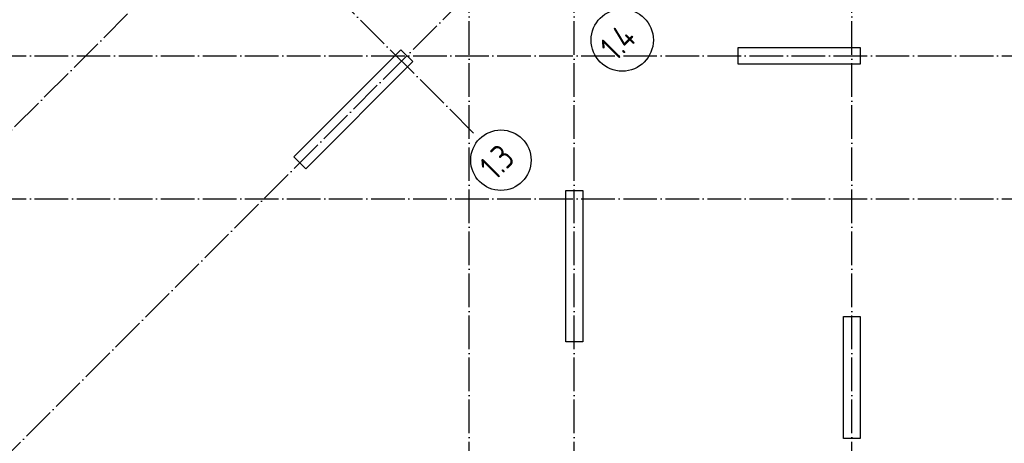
# Model space of a CAD drawing. Header units: millimetres. Extents: x -49773 to 2322955, y -3321 to 58485.
# Tile 200 of 256: x 896760 to 908470, y 12613 to 17651. Entities that reach past the tile are written whole.
import ezdxf

# ---------------------------------------------------------------- set-up
doc = ezdxf.new("R2010")
doc.units = ezdxf.units.MM
doc.linetypes.add('______11', pattern=[500, 400, -50, 0, -50])
doc.linetypes.add('______5', pattern=[1100, 800, -100, 100, -100])
doc.layers.add('Осевая линия_ общее', color=7, linetype='______5', lineweight=13, true_color=0xa0a0a0)
doc.styles.add('ISOCPEUR', font='txt')

msp = doc.modelspace()

# ---------------------------------------------------------------- linework, layer by layer
at = {"color": 7, "linetype": 'Continuous', "lineweight": 25, "transparency": 33554687}
for p, q in [((900022, 16020.6), (901294.7, 17293.4)), ((901294.7, 17293.4), (901436.2, 17152)), ((905305.6, 17121.2), (905305.6, 17321.2)), ((905305.6, 17321.2), (906755.6, 17321.2)), ((906755.6, 17321.2), (906755.6, 17121.2)), ((901436.2, 17152), (900163.4, 15879.2)), ((906755.6, 17121.2), (905305.6, 17121.2)), ((900163.4, 15879.2), (900022, 16020.6)), ((903255.6, 13821.2), (903255.6, 15621.2)), ((903255.6, 15621.2), (903455.6, 15621.2)), ((903455.6, 15621.2), (903455.6, 13821.2)), ((906555.6, 12671.2), (906555.6, 14121.2)), ((906555.6, 14121.2), (906755.6, 14121.2)), ((906755.6, 14121.2), (906755.6, 12671.2)), ((903455.6, 13821.2), (903255.6, 13821.2)), ((906755.6, 12671.2), (906555.6, 12671.2))]:
    msp.add_line(p, q, dxfattribs=at)
at = {"layer": 'Осевая линия_ общее', "color": 253, "linetype": '______11', "lineweight": -3, "true_color": 0xa0a0a0, "transparency": 33554687}
for p, q in [((902105.6, 6231.2), (902105.6, 35129.1)), ((903355.6, 6231.2), (903355.6, 35129.1)), ((906655.6, 6231.2), (906655.6, 29451.2)), ((891748.8, 11424.4), (908910.3, 28585.9)), ((893658, 9515.2), (910819.5, 26676.7)), ((902157.4, 16303.5), (895694.5, 22766.4)), ((885435.6, 17221.2), (914255.6, 17221.2)), ((885435.6, 15521.2), (914255.6, 15521.2))]:
    msp.add_line(p, q, dxfattribs=at)
at = {"layer": 'Осевая линия_ общее', "color": 7, "linetype": 'Continuous', "lineweight": 25, "transparency": 33554687}
for centre, radius in [((903926.3, 17408.7), 369.8), ((902483.2, 15980.3), 359.3)]:
    msp.add_circle(centre, radius, dxfattribs=at)

# ---------------------------------------------------------------- texts
at = {"layer": 'Осевая линия_ общее', "color": 7, "linetype": 'Continuous', "lineweight": 25, "transparency": 33554687, "char_height": 300, "attachment_point": 7, "rotation": 45, "style": 'ISOCPEUR'}
for s, insert, width in [('\\W0.80;1.4', (903848.8, 17146.7), 599.718), ('\\W0.79;1.3', (902416.3, 15728.9), 568.071)]:
    msp.add_mtext(s, dxfattribs=dict(at, insert=insert, width=width))

doc.saveas('drawing.dxf')
